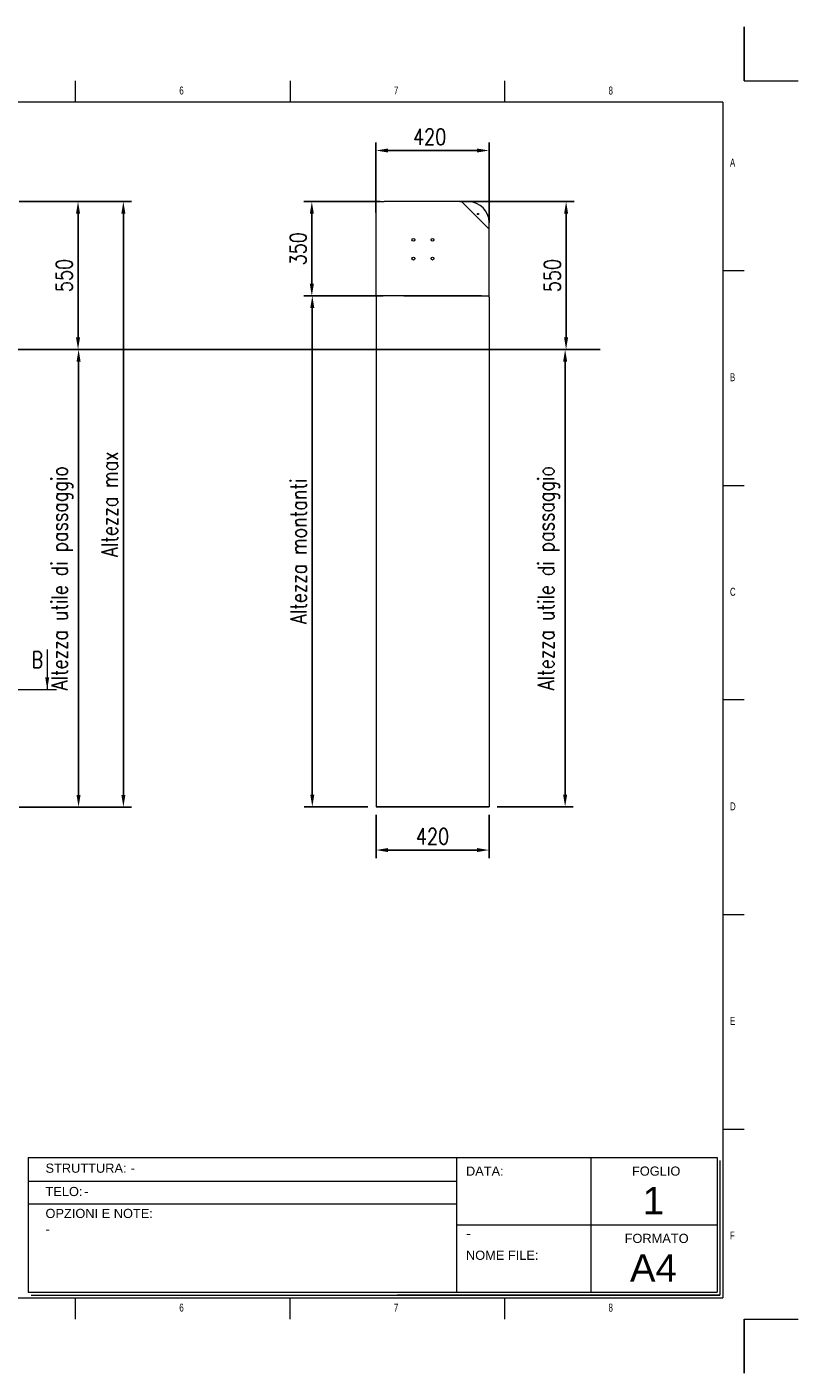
# Model space of a CAD drawing. Header units: inches. Extents: x 0 to 13920, y -200 to 4801.
# Tile 4 of 8: x 4095 to 6959, y -200 to 4801. Entities that reach past the tile are written whole.
import ezdxf

# ---------------------------------------------------------------- set-up
doc = ezdxf.new("R2010")
doc.units = ezdxf.units.IN
doc.header["$MEASUREMENT"] = 0
doc.layers.add('FORMAT', color=7, linetype='Continuous')
doc.styles.add('NYIP', font='romans.shx', dxfattribs={"width": 0.8})
doc.styles.add('SLDTEXTSTYLE0', font='TXT', dxfattribs={"width": 0.75})
doc.styles.get("Standard").update_dxf_attribs({"font": 'arial.ttf'})
doc.dimstyles.new('STANDARD35', dxfattribs={"dimscale": 35, "dimtxt": 2, "dimasz": 1.5, "dimexe": 1, "dimexo": 1, "dimgap": 0.7, "dimtad": 1, "dimdec": 0, "dimdsep": 46, "dimtxsty": 'NYIP', "dimcen": 0, "dimclrd": 1, "dimclre": 1, "dimclrt": 2, "dimadec": 0, "dimazin": 0, "dimtfac": 1, "dimtdec": 0, "dimtix": 1, "dimtmove": 0, "dimatfit": 3, "dimfxl": 0, "dimtvp": 1, "dimtolj": 1, "dimtzin": 0, "dimarcsym": 0})

# ---------------------------------------------------------------- blocks, each defined once
blk = doc.blocks.new('A$C7C9C4F3F')
at = {"color": 7, "lineweight": 5}
for p, q in [((8295, 11245), (8295, 11504)), ((0, 1766), (199, 1766))]:
    blk.add_line(p, q, dxfattribs=at)
at = {"layer": 'FORMAT', "color": 7, "lineweight": 5}
for p, q in [((2216, 11304), (2216, 11504)), ((4209, 11504), (4209, 11304)), ((6202, 11304), (6202, 11504)), ((10188, 11304), (10188, 11504)), ((12181, 11504), (12181, 11304)), ((14174, 11304), (14174, 11504)), ((16199, 11304), (199, 11304)), ((199, 11304), (199, 199)), ((16199, 11304), (16199, 199)), ((199, 9738), (0, 9738)), ((16399, 9738), (16199, 9738)), ((0, 7745), (199, 7745)), ((16199, 7745), (16399, 7745)), ((0, 5752), (199, 5752)), ((16399, 5752), (16199, 5752)), ((0, 3759), (199, 3759)), ((16199, 3759), (16399, 3759)), ((16199, 1766), (16399, 1766)), ((8295, 0), (8295, 258)), ((199, 199), (16199, 199)), ((2224, 0), (2224, 199)), ((4018, 199), (4018, 0)), ((6210, 0), (6210, 199)), ((10188, 0), (10188, 199)), ((12181, 0), (12181, 199)), ((14174, 0), (14174, 199))]:
    blk.add_line(p, q, dxfattribs=at)
at = {"color": 7, "lineweight": 5, "char_height": 73.8, "attachment_point": 1, "style": 'SLDTEXTSTYLE0'}
for s, insert in [('1', (1203, 11450)), ('2', (3180, 11450)), ('3', (5173, 11450)), ('4', (7166, 11450)), ('5', (9159, 11450)), ('6', (11152, 11450)), ('7', (13145, 11450)), ('8', (15138, 11450)), ('A', (66, 10780)), ('A', (16266, 10780)), ('B', (66, 8787)), ('B', (16266, 8787)), ('C', (66, 6794)), ('C', (16266, 6794)), ('D', (66, 4801)), ('D', (16266, 4801)), ('E', (66, 2808)), ('1', (1012, 145)), ('2', (2988, 145)), ('3', (4981, 145)), ('4', (6974, 145))]:
    blk.add_mtext(s, dxfattribs=dict(at, insert=insert))
at = {"layer": 'FORMAT', "color": 7, "lineweight": 5, "char_height": 73.8, "attachment_point": 1, "style": 'SLDTEXTSTYLE0'}
for s, insert in [('E', (16266, 2808)), ('F', (66, 815)), ('F', (16266, 815)), ('5', (9159, 145)), ('6', (11152, 145)), ('7', (13145, 145)), ('8', (15138, 145))]:
    blk.add_mtext(s, dxfattribs=dict(at, insert=insert))
blk = doc.blocks.new('*D29')
at = {"color": 7, "lineweight": -2}
for p, q in [((5362.1, 3802), (5124.9, 3802)), ((5154.9, 3757), (5154.9, 1949)), ((5361.6, 1904), (5124.9, 1904))]:
    blk.add_line(p, q, dxfattribs=at)
at = {"color": 7}
for points in [[(5162.4, 3757), (5147.4, 3757), (5154.9, 3802)], [(5147.4, 1949), (5162.4, 1949), (5154.9, 1904)]]:
    blk.add_solid(points, dxfattribs=at)
at = {"layer": 'Defpoints', "color": 0}
for p in [(5392.1, 3802), (5154.9, 1904), (5391.6, 1904)]:
    blk.add_point(p, dxfattribs=at)
at = {"color": 7, "lineweight": 0, "insert": (5103.9, 2853), "char_height": 60, "attachment_point": 5, "rotation": 90, "style": 'NYIP'}
blk.add_mtext('\\A1;Altezza montanti', dxfattribs=at)
blk = doc.blocks.new('*D31')
at = {"color": 7, "lineweight": -2}
for p, q in [((5951.6, 3602.7), (6124.1, 3602.7)), ((6094.1, 3557.7), (6094.1, 1949)), ((5841.4, 1904), (6124.1, 1904))]:
    blk.add_line(p, q, dxfattribs=at)
at = {"color": 7}
for points in [[(6101.6, 3557.7), (6086.6, 3557.7), (6094.1, 3602.7)], [(6086.6, 1949), (6101.6, 1949), (6094.1, 1904)]]:
    blk.add_solid(points, dxfattribs=at)
at = {"layer": 'Defpoints', "color": 0}
for p in [(5921.6, 3602.7), (5811.4, 1904), (6094.1, 1904)]:
    blk.add_point(p, dxfattribs=at)
at = {"color": 7, "lineweight": 0, "insert": (6033.1, 2753.3), "char_height": 60, "attachment_point": 5, "rotation": 90, "style": 'NYIP'}
blk.add_mtext('\\A1;Altezza utile di passaggio ^J', dxfattribs=at)
blk = doc.blocks.new('*D42')
at = {"color": 7, "lineweight": -2}
for p, q in [((4066.5, 4152.9), (4314.5, 4152.9)), ((4284.5, 4107.9), (4284.5, 3648)), ((4066.5, 3603), (4314.5, 3603))]:
    blk.add_line(p, q, dxfattribs=at)
at = {"color": 7}
for points in [[(4292, 4107.9), (4277, 4107.9), (4284.5, 4152.9)], [(4277, 3648), (4292, 3648), (4284.5, 3603)]]:
    blk.add_solid(points, dxfattribs=at)
at = {"layer": 'Defpoints', "color": 0}
for p in [(4036.5, 4152.9), (4036.5, 3603), (4284.5, 3603)]:
    blk.add_point(p, dxfattribs=at)
at = {"color": 7, "lineweight": 0, "insert": (4233.5, 3877.9), "char_height": 60, "attachment_point": 5, "rotation": 90, "style": 'NYIP'}
blk.add_mtext('\\A1;550', dxfattribs=at)
blk = doc.blocks.new('*D43')
at = {"color": 7, "lineweight": -2}
for p, q in [((4066.5, 3603), (4316.6, 3603)), ((4286.6, 1948.1), (4286.6, 3558)), ((4065.9, 1903.1), (4316.6, 1903.1))]:
    blk.add_line(p, q, dxfattribs=at)
at = {"color": 7}
for points in [[(4294.1, 3558), (4279.1, 3558), (4286.6, 3603)], [(4279.1, 1948.1), (4294.1, 1948.1), (4286.6, 1903.1)]]:
    blk.add_solid(points, dxfattribs=at)
at = {"layer": 'Defpoints', "color": 0}
for p in [(4036.5, 3603), (4286.6, 3603), (4035.9, 1903.1)]:
    blk.add_point(p, dxfattribs=at)
at = {"color": 7, "lineweight": 0, "insert": (4075.6, 2753), "char_height": 60, "attachment_point": 5, "rotation": 90, "style": 'NYIP'}
blk.add_mtext('\\A1;^J^J^JAltezza utile di passaggio^J', dxfattribs=at)
blk = doc.blocks.new('*D44')
at = {"color": 7, "lineweight": -2}
for p, q in [((4066.5, 4152.9), (4483, 4152.9)), ((4453, 4107.9), (4453, 1948.1)), ((4204.7, 1903.1), (4483, 1903.1))]:
    blk.add_line(p, q, dxfattribs=at)
at = {"color": 7}
for points in [[(4460.5, 4107.9), (4445.5, 4107.9), (4453, 4152.9)], [(4445.5, 1948.1), (4460.5, 1948.1), (4453, 1903.1)]]:
    blk.add_solid(points, dxfattribs=at)
at = {"layer": 'Defpoints', "color": 0}
for p in [(4036.5, 4152.9), (4174.7, 1903.1), (4453, 1903.1)]:
    blk.add_point(p, dxfattribs=at)
at = {"color": 7, "lineweight": 0, "insert": (4352, 3028), "char_height": 60, "attachment_point": 5, "rotation": 90, "style": 'NYIP'}
blk.add_mtext('\\A1;^JAltezza max^J', dxfattribs=at)
blk = doc.blocks.new('*D48')
at = {"color": 7, "lineweight": -2}
for p, q in [((5702.7, 4152.4), (6127.7, 4152.4)), ((6097.7, 4107.4), (6097.7, 3647.7)), ((5702.4, 3602.7), (6127.7, 3602.7))]:
    blk.add_line(p, q, dxfattribs=at)
at = {"color": 7}
for points in [[(6105.2, 4107.4), (6090.2, 4107.4), (6097.7, 4152.4)], [(6090.2, 3647.7), (6105.2, 3647.7), (6097.7, 3602.7)]]:
    blk.add_solid(points, dxfattribs=at)
at = {"layer": 'Defpoints', "color": 0}
for p in [(5672.7, 4152.4), (5672.4, 3602.7), (6097.7, 3602.7)]:
    blk.add_point(p, dxfattribs=at)
at = {"color": 7, "lineweight": 0, "insert": (6046.7, 3877.5), "char_height": 60, "attachment_point": 5, "rotation": 90, "style": 'NYIP'}
blk.add_mtext('\\A1;550', dxfattribs=at)
blk = doc.blocks.new('*D49')
at = {"color": 7, "lineweight": -2}
for p, q in [((5407, 4152.4), (5123.1, 4152.4)), ((5153.1, 3847), (5153.1, 4107.4)), ((5407, 3802), (5123.1, 3802))]:
    blk.add_line(p, q, dxfattribs=at)
at = {"color": 7}
for points in [[(5160.6, 4107.4), (5145.6, 4107.4), (5153.1, 4152.4)], [(5145.6, 3847), (5160.6, 3847), (5153.1, 3802)]]:
    blk.add_solid(points, dxfattribs=at)
at = {"layer": 'Defpoints', "color": 0}
for p in [(5153.1, 4152.4), (5437, 4152.4), (5437, 3802)]:
    blk.add_point(p, dxfattribs=at)
at = {"color": 7, "lineweight": 0, "insert": (5102.1, 3977.2), "char_height": 60, "attachment_point": 5, "rotation": 90, "style": 'NYIP'}
blk.add_mtext('\\A1;350', dxfattribs=at)
blk = doc.blocks.new('*D50')
at = {"color": 7, "lineweight": -2}
for p, q in [((5391.6, 1874), (5391.6, 1713.1)), ((5811.4, 1874), (5811.4, 1713.1)), ((5436.6, 1743.1), (5766.4, 1743.1))]:
    blk.add_line(p, q, dxfattribs=at)
at = {"color": 7}
for points in [[(5436.6, 1750.6), (5436.6, 1735.6), (5391.6, 1743.1)], [(5766.4, 1735.6), (5766.4, 1750.6), (5811.4, 1743.1)]]:
    blk.add_solid(points, dxfattribs=at)
at = {"layer": 'Defpoints', "color": 0}
for p in [(5391.6, 1904), (5811.4, 1904), (5811.4, 1743.1)]:
    blk.add_point(p, dxfattribs=at)
at = {"color": 7, "lineweight": 0, "insert": (5601.5, 1794.1), "char_height": 60, "attachment_point": 5, "style": 'NYIP'}
blk.add_mtext('\\A1;420', dxfattribs=at)
blk = doc.blocks.new('*D52')
at = {"color": 7, "lineweight": -2}
for p, q in [((5390.9, 4112.2), (5390.9, 4372.3)), ((5811.4, 4073), (5811.4, 4372.3)), ((5435.9, 4342.3), (5766.4, 4342.3))]:
    blk.add_line(p, q, dxfattribs=at)
at = {"color": 7}
for points in [[(5435.9, 4349.8), (5435.9, 4334.8), (5390.9, 4342.3)], [(5766.4, 4334.8), (5766.4, 4349.8), (5811.4, 4342.3)]]:
    blk.add_solid(points, dxfattribs=at)
at = {"layer": 'Defpoints', "color": 0}
for p in [(5811.4, 4342.3), (5390.9, 4082.2), (5811.4, 4043)]:
    blk.add_point(p, dxfattribs=at)
at = {"color": 7, "lineweight": 0, "insert": (5590.8, 4393.3), "char_height": 60, "attachment_point": 5, "style": 'NYIP'}
blk.add_mtext('\\A1;420', dxfattribs=at)

msp = doc.modelspace()

# ---------------------------------------------------------------- linework, layer by layer
for p, q in [((6759.5, 4601.4), (6759.5, 4801.4)), ((3757.4, 3603.3), (6224.1, 3602.7)), ((5391.6, 1904), (5811.4, 1904)), ((6759.5, -0.1), (6759.5, -200.1))]:
    msp.add_line(p, q)
at = {"color": 7, "lineweight": 5}
for p, q in [((6759.5, 4601.4), (6959.5, 4601.4)), ((4099.9, 600.3), (6659.1, 600.3)), ((4099.9, 600.3), (4099.9, 100.3)), ((5690.1, 600.3), (5690.1, 100.3)), ((6190.1, 600.3), (6190.1, 100.3)), ((6659.1, 600.3), (6659.1, 100.3)), ((6669.4, 590), (6669.4, 90)), ((4101.9, 512.8), (5690.1, 512.8)), ((4101.9, 428.8), (5690.1, 428.8)), ((5690.1, 350.3), (6659.1, 350.3)), ((4099.9, 100.3), (6659.1, 100.3)), ((4110.2, 90), (6669.4, 90)), ((6669.4, 90), (5470.5, 90)), ((5480.8, 90), (6669.4, 90)), ((6759.5, -0.1), (6959.5, -0.1))]:
    msp.add_line(p, q, dxfattribs=at)
at = {"color": 7, "linetype": 'Continuous', "lineweight": 5}
for p, q in [((5390.9, 4152.4), (5393.4, 4152.4)), ((5390.9, 4142.4), (5390.9, 4152.4)), ((5396.1, 4152.4), (5393.4, 4152.4)), ((5396.1, 4152.4), (5421.9, 4152.4)), ((5638.9, 4152.4), (5421.9, 4152.4)), ((5707, 4152.4), (5638.4, 4152.4)), ((5735.5, 4151.3), (5709.4, 4151.3)), ((5390.9, 4142.4), (5390.9, 4060.4)), ((5810.6, 4051.7), (5712.1, 4150.2)), ((5390.7, 4058.4), (5390.7, 3802.9)), ((5811.7, 4049), (5811.7, 4075.1)), ((5811.4, 3797.9), (5811.4, 4047)), ((5784, 3802), (5392.1, 3802)), ((5395.1, 3802), (5417.8, 3802)), ((5495.1, 3802), (5808.4, 3802)), ((5391.6, 3799), (5391.6, 1904)), ((5811.4, 3797.9), (5811.4, 1904))]:
    msp.add_line(p, q, dxfattribs=at)
at = {"color": 7, "lineweight": 0}
for p, q in [((4170.3, 2488.3), (4170.3, 2339.1)), ((1418.6, 2339.1), (4204.8, 2339.1))]:
    msp.add_line(p, q, dxfattribs=at)
at = {"color": 7, "linetype": 'Continuous', "lineweight": 5}
for centre, radius in [((5770.5, 4106.3), 2.1), ((5530.4, 4010.7), 5.25), ((5601.4, 4010.7), 5.25), ((5530.4, 3940.7), 5.25), ((5601.4, 3940.7), 5.25)]:
    msp.add_circle(centre, radius, dxfattribs=at)
for centre, radius, start, end in [((5709.4, 4147.4), 3.87, 45, 90), ((5735.5, 4075.1), 76.2, 0, 90), ((5807.8, 4049), 3.87, 0, 45), ((5395.1, 3805.8), 3.87, 180, 270)]:
    msp.add_arc(centre, radius, start, end, dxfattribs=at)
at = {"color": 7, "lineweight": 0}
msp.add_solid([(4177.6, 2385.3), (4162.6, 2385.3), (4170.1, 2340.3)], dxfattribs=at)

# ---------------------------------------------------------------- block references
at = {"color": 7, "lineweight": 5, "xscale": 0.4, "yscale": 0.4, "zscale": 0.4}
msp.add_blockref('A$C7C9C4F3F', (200, -0.1), dxfattribs=at)

# ---------------------------------------------------------------- texts
at = {"color": 7, "lineweight": 0, "insert": (4133.2, 2450.3, 1.5), "char_height": 60, "attachment_point": 5, "style": 'NYIP'}
msp.add_mtext('\\A1;B', dxfattribs=at)
at = {"color": 7, "lineweight": 5}
for s, insert, char_height, width, attachment_point in [('{\\fArial|b0|i0|c0|p34;STRUTTURA:}', (4163.7, 578.3), 34.043, 578.728, 1), ('{\\fArial|b0|i0|c0|p34;-}', (4479.9, 578.3), 34.043, 578.728, 1), ('{\\fArial|b0|i0|c0|p34;DATA:}', (5725.7, 567.4), 34.043, 578.728, 1), ('{\\fArial|b0|i0|c0|p34;FOGLIO}', (6342.5, 567.4), 34.043, 578.728, 1), ('{\\fArial|b0|i0|c0|p34;TELO:}', (4163.7, 491.6), 34.043, 578.728, 1), ('{\\fArial|b0|i0|c0|p34;-}', (4307.4, 491.6), 34.043, 578.728, 1), ('{\\fArial|b0|i0|c0|p34;1}', (6422, 491.5), 102, 223.943, 2), ('{\\fArial|b0|i0|c0|p34;OPZIONI E NOTE:}', (4163.7, 410.1), 34.043, 578.728, 1), ('{\\fArial|b0|i0|c0|p34;-}', (4163.7, 351.7), 34.043, 578.728, 1), ('{\\fArial|b0|i0|c0|p34;\\H0.752x;-}', (5726.6, 337.8), 50, 1044.717, 1), ('{\\fArial|b0|i0|c0|p34;FORMATO}', (6315.2, 317.4), 34.043, 578.728, 1), ('{\\fArial|b0|i0|c0|p34;NOME FILE:}', (5725.7, 254.7), 34.043, 578.728, 1), ('{\\fArial|b0|i0|c0|p34;A4}', (6422, 241.5), 102, 223.943, 2)]:
    msp.add_mtext(s, dxfattribs=dict(at, insert=insert, char_height=char_height, width=width, attachment_point=attachment_point))

# ---------------------------------------------------------------- dimensions: what is measured, and where the dimension line sits
at = {"color": 7, "lineweight": 0}
for base, p1, p2, picture, middle in [((5811.4291, 4342.2979), (5390.9437, 4082.205), (5811.4291, 4043.0489), '*D52', (5590.7673, 4342.2979)), ((5811.4, 1743.1), (5391.6, 1904), (5811.4, 1904), '*D50', (5601.5, 1743.1))]:
    dim = msp.add_linear_dim(base=base, p1=p1, p2=p2, dimstyle='STANDARD35', override={"dimscale": 30, "dimclrd": 7, "dimclre": 7, "dimclrt": 7}, dxfattribs=at)
    dim.commit()
    dim.dimension.update_dxf_attribs({"geometry": picture, "text_midpoint": middle, "dimtype": 160})
for base, p1, p2, picture, middle in [((4284.5, 3603), (4036.5, 4152.9), (4036.5, 3603), '*D42', (4233.5, 3877.9)), ((5153.1, 4152.4), (5437, 3802), (5437, 4152.4), '*D49', (5102.1, 3977.2)), ((6097.7, 3602.7), (5672.7, 4152.4), (5672.4, 3602.7), '*D48', (6046.7, 3877.5))]:
    dim = msp.add_linear_dim(base=base, p1=p1, p2=p2, angle=90, dimstyle='STANDARD35', override={"dimscale": 30, "dimclrd": 7, "dimclre": 7, "dimclrt": 7}, dxfattribs=at)
    dim.commit()
    dim.dimension.update_dxf_attribs({"geometry": picture, "text_midpoint": middle})
for base, p1, p2, text, picture, middle in [((4453, 1903.1), (4036.5, 4152.9), (4174.7, 1903.1), '^JAltezza max^J', '*D44', (4352, 3028)), ((5154.9, 1904), (5392.1, 3802), (5391.6, 1904), 'Altezza montanti', '*D29', (5103.9, 2853)), ((4286.6, 3603), (4035.9, 1903.1), (4036.5, 3603), '^J^J^JAltezza utile di passaggio^J', '*D43', (4075.6, 2753))]:
    dim = msp.add_linear_dim(base=base, p1=p1, p2=p2, angle=90, text=text, dimstyle='STANDARD35', override={"dimscale": 30, "dimclrd": 7, "dimclre": 7, "dimclrt": 7}, dxfattribs=at)
    dim.commit()
    dim.dimension.update_dxf_attribs({"geometry": picture, "text_midpoint": middle})
dim = msp.add_linear_dim(base=(6094.1, 1904), p1=(5921.6, 3602.7), p2=(5811.4, 1904), angle=90, text='Altezza utile di passaggio ^J', dimstyle='STANDARD35', override={"dimscale": 30, "dimclrd": 7, "dimclre": 7, "dimclrt": 7}, dxfattribs=at)
dim.commit()
dim.dimension.update_dxf_attribs({"geometry": '*D31', "text_midpoint": (6094.1, 2753.3), "dimtype": 160})

doc.saveas('drawing.dxf')
